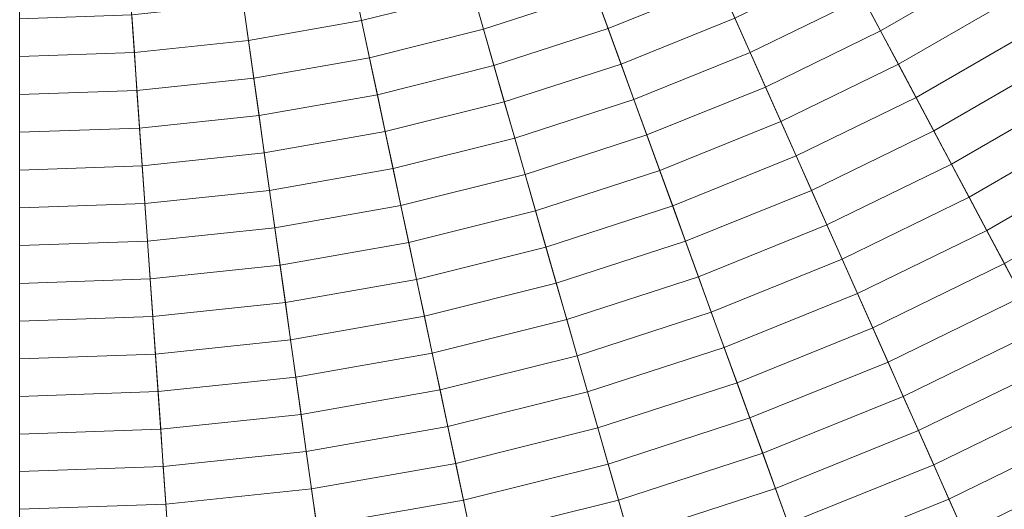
# Model space of a CAD drawing. Header units: centimetres. Extents: x -6.39 to 0.8, y 3.58 to 10.78.
# Tile 215 of 256: x -2.79 to -2.05, y 5.59 to 5.96. Entities that reach past the tile are written whole.
import ezdxf

# ---------------------------------------------------------------- set-up
doc = ezdxf.new("R2010")
doc.units = ezdxf.units.CM
doc.header["$LTSCALE"] = 2.54
doc.layers.add('Lucido design-1', color=7, linetype='Continuous')

# ---------------------------------------------------------------- blocks, each defined once
blk = doc.blocks.new('Gruppo-1')
at = {"color": 142, "linetype": 'Continuous', "lineweight": 9}
for points in [[(-2.79496, 3.58048, -13.70234), (-2.54393, 3.58924, -13.70234), (-2.79481, 7.17695, -13.70234), (-2.79496, 7.17694, -13.70234)], [(-2.54393, 3.58924, -13.70234), (-2.29413, 3.6155, -13.70234), (-2.79466, 7.17696, -13.70234), (-2.79481, 7.17695, -13.70234)], [(-2.29413, 3.6155, -13.70234), (-2.04676, 3.65911, -13.70234), (-2.79451, 7.17699, -13.70234), (-2.79466, 7.17696, -13.70234)], [(-2.04676, 3.65911, -13.70234), (-1.80304, 3.71988, -13.70234), (-2.79436, 7.17702, -13.70234), (-2.79451, 7.17699, -13.70234)], [(-1.80304, 3.71988, -13.70234), (-1.56416, 3.7975, -13.70234), (-2.79422, 7.17707, -13.70234), (-2.79436, 7.17702, -13.70234)], [(-1.56416, 3.7975, -13.70234), (-1.33127, 3.89159, -13.70234), (-2.79408, 7.17713, -13.70234), (-2.79422, 7.17707, -13.70234)], [(-1.33127, 3.89159, -13.70234), (-1.10551, 4.0017, -13.70234), (-2.79394, 7.17719, -13.70234), (-2.79408, 7.17713, -13.70234)], [(-1.10551, 4.0017, -13.70234), (-0.88798, 4.12729, -13.70234), (-2.79381, 7.17727, -13.70234), (-2.79394, 7.17719, -13.70234)], [(-0.88798, 4.12729, -13.70234), (-0.67974, 4.26775, -13.70234), (-2.79369, 7.17735, -13.70234), (-2.79381, 7.17727, -13.70234)], [(-0.67974, 4.26775, -13.70234), (-0.48181, 4.42239, -13.70234), (-2.79357, 7.17745, -13.70234), (-2.79369, 7.17735, -13.70234)], [(-0.48181, 4.42239, -13.70234), (-0.29514, 4.59047, -13.70234), (-2.79346, 7.17755, -13.70234), (-2.79357, 7.17745, -13.70234)], [(-0.29514, 4.59047, -13.70234), (-0.12066, 4.77115, -13.70234), (-2.79335, 7.17766, -13.70234), (-2.79346, 7.17755, -13.70234)], [(-0.12066, 4.77115, -13.70234), (0.0408, 4.96357, -13.70234), (-2.79326, 7.17777, -13.70234), (-2.79335, 7.17766, -13.70234)], [(0.0408, 4.96357, -13.70234), (0.18844, 5.16678, -13.70234), (-2.79317, 7.17789, -13.70234), (-2.79326, 7.17777, -13.70234)], [(0.18844, 5.16678, -13.70234), (0.32154, 5.37979, -13.70234), (-2.79309, 7.17802, -13.70234), (-2.79317, 7.17789, -13.70234)], [(0.32154, 5.37979, -13.70234), (0.43946, 5.60157, -13.70234), (-2.79302, 7.17815, -13.70234), (-2.79309, 7.17802, -13.70234)], [(0.43946, 5.60157, -13.70234), (0.54163, 5.83103, -13.70234), (-2.79296, 7.17829, -13.70234), (-2.79302, 7.17815, -13.70234)], [(0.54163, 5.83103, -13.70234), (0.62754, 6.06707, -13.70234), (-2.7929, 7.17843, -13.70234), (-2.79296, 7.17829, -13.70234)], [(-2.15417, 5.97396, -12.73052), (-2.07167, 6.0216, -12.73052), (-2.05647, 5.99727, -12.73588), (-2.14071, 5.94864, -12.73588)], [(-2.3576, 5.97747, -12.71507), (-2.27484, 6.0109, -12.71507), (-2.26316, 5.98465, -12.72012), (-2.34777, 5.95046, -12.72012)], [(-2.54105, 5.98456, -12.70526), (-2.45834, 6.00518, -12.70526), (-2.45041, 5.97752, -12.71011), (-2.53507, 5.95642, -12.71011)], [(-2.45041, 5.97752, -12.71011), (-2.36743, 6.00448, -12.71011), (-2.3576, 5.97747, -12.71507), (-2.44249, 5.94988, -12.71507)], [(-2.25148, 5.95842, -12.72527), (-2.16765, 5.9993, -12.72527), (-2.15417, 5.97396, -12.73052), (-2.2398, 5.9322, -12.73052)], [(-2.14071, 5.94864, -12.73588), (-2.05647, 5.99727, -12.73588), (-2.04128, 5.97297, -12.74133), (-2.12725, 5.92333, -12.74133)], [(-2.625, 5.96975, -12.70526), (-2.54105, 5.98456, -12.70526), (-2.53507, 5.95642, -12.71011), (-2.62099, 5.94126, -12.71011)], [(-2.34777, 5.95046, -12.72012), (-2.26316, 5.98465, -12.72012), (-2.25148, 5.95842, -12.72527), (-2.33795, 5.92348, -12.72527)], [(-2.53507, 5.95642, -12.71011), (-2.45041, 5.97752, -12.71011), (-2.44249, 5.94988, -12.71507), (-2.52909, 5.92829, -12.71507)], [(-2.44249, 5.94988, -12.71507), (-2.3576, 5.97747, -12.71507), (-2.34777, 5.95046, -12.72012), (-2.43457, 5.92226, -12.72012)], [(-2.2398, 5.9322, -12.73052), (-2.15417, 5.97396, -12.73052), (-2.14071, 5.94864, -12.73588), (-2.22814, 5.906, -12.73588)], [(-2.12725, 5.92333, -12.74133), (-2.04128, 5.97297, -12.74133), (-2.0261, 5.94867, -12.74688), (-2.11381, 5.89804, -12.74688)], [(-2.70977, 5.96084, -12.70526), (-2.625, 5.96975, -12.70526), (-2.62099, 5.94126, -12.71011), (-2.70776, 5.93214, -12.71011)], [(-2.79496, 5.95787, -12.70526), (-2.70977, 5.96084, -12.70526), (-2.70776, 5.93214, -12.71011), (-2.79496, 5.9291, -12.71011)], [(-2.62099, 5.94126, -12.71011), (-2.53507, 5.95642, -12.71011), (-2.52909, 5.92829, -12.71507), (-2.61699, 5.91279, -12.71507)], [(-2.33795, 5.92348, -12.72527), (-2.25148, 5.95842, -12.72527), (-2.2398, 5.9322, -12.73052), (-2.32813, 5.89651, -12.73052)], [(-2.52909, 5.92829, -12.71507), (-2.44249, 5.94988, -12.71507), (-2.43457, 5.92226, -12.72012), (-2.52312, 5.90018, -12.72012)], [(-2.43457, 5.92226, -12.72012), (-2.34777, 5.95046, -12.72012), (-2.33795, 5.92348, -12.72527), (-2.42665, 5.89466, -12.72527)], [(-2.22814, 5.906, -12.73588), (-2.14071, 5.94864, -12.73588), (-2.12725, 5.92333, -12.74133), (-2.21648, 5.87981, -12.74133)], [(-2.11381, 5.89804, -12.74688), (-2.0261, 5.94867, -12.74688), (-2.01093, 5.9244, -12.75253), (-2.10037, 5.87277, -12.75253)], [(-2.70776, 5.93214, -12.71011), (-2.62099, 5.94126, -12.71011), (-2.61699, 5.91279, -12.71507), (-2.70576, 5.90346, -12.71507)], [(-2.79496, 5.9291, -12.71011), (-2.70776, 5.93214, -12.71011), (-2.70576, 5.90346, -12.71507), (-2.79496, 5.90035, -12.71507)], [(-2.61699, 5.91279, -12.71507), (-2.52909, 5.92829, -12.71507), (-2.52312, 5.90018, -12.72012), (-2.61299, 5.88434, -12.72012)], [(-2.32813, 5.89651, -12.73052), (-2.2398, 5.9322, -12.73052), (-2.22814, 5.906, -12.73588), (-2.31832, 5.86956, -12.73588)], [(-2.52312, 5.90018, -12.72012), (-2.43457, 5.92226, -12.72012), (-2.42665, 5.89466, -12.72527), (-2.51715, 5.87209, -12.72527)], [(-2.42665, 5.89466, -12.72527), (-2.33795, 5.92348, -12.72527), (-2.32813, 5.89651, -12.73052), (-2.41874, 5.86707, -12.73052)], [(-2.21648, 5.87981, -12.74133), (-2.12725, 5.92333, -12.74133), (-2.11381, 5.89804, -12.74688), (-2.20483, 5.85364, -12.74688)], [(-2.10037, 5.87277, -12.75253), (-2.01093, 5.9244, -12.75253), (-1.99578, 5.90014, -12.75827), (-2.08694, 5.84751, -12.75827)], [(-2.70576, 5.90346, -12.71507), (-2.61699, 5.91279, -12.71507), (-2.61299, 5.88434, -12.72012), (-2.70375, 5.8748, -12.72012)], [(-2.79496, 5.90035, -12.71507), (-2.70576, 5.90346, -12.71507), (-2.70375, 5.8748, -12.72012), (-2.79496, 5.87161, -12.72012)], [(-2.31832, 5.86956, -12.73588), (-2.22814, 5.906, -12.73588), (-2.21648, 5.87981, -12.74133), (-2.30852, 5.84262, -12.74133)], [(-2.61299, 5.88434, -12.72012), (-2.52312, 5.90018, -12.72012), (-2.51715, 5.87209, -12.72527), (-2.609, 5.8559, -12.72527)], [(-2.41874, 5.86707, -12.73052), (-2.32813, 5.89651, -12.73052), (-2.31832, 5.86956, -12.73588), (-2.41083, 5.8395, -12.73588)], [(-2.20483, 5.85364, -12.74688), (-2.11381, 5.89804, -12.74688), (-2.10037, 5.87277, -12.75253), (-2.19319, 5.8275, -12.75253)], [(-2.08694, 5.84751, -12.75827), (-1.99578, 5.90014, -12.75827), (-1.98063, 5.8759, -12.76412), (-2.07352, 5.82227, -12.76412)], [(-2.51715, 5.87209, -12.72527), (-2.42665, 5.89466, -12.72527), (-2.41874, 5.86707, -12.73052), (-2.51118, 5.84402, -12.73052)], [(-2.70375, 5.8748, -12.72012), (-2.61299, 5.88434, -12.72012), (-2.609, 5.8559, -12.72527), (-2.70175, 5.84615, -12.72527)], [(-2.79496, 5.87161, -12.72012), (-2.70375, 5.8748, -12.72012), (-2.70175, 5.84615, -12.72527), (-2.79496, 5.84289, -12.72527)], [(-2.30852, 5.84262, -12.74133), (-2.21648, 5.87981, -12.74133), (-2.20483, 5.85364, -12.74688), (-2.29872, 5.81571, -12.74688)], [(-2.07352, 5.82227, -12.76412), (-1.98063, 5.8759, -12.76412), (-1.96549, 5.85168, -12.77007), (-2.06011, 5.79705, -12.77007)], [(-2.609, 5.8559, -12.72527), (-2.51715, 5.87209, -12.72527), (-2.51118, 5.84402, -12.73052), (-2.605, 5.82748, -12.73052)], [(-2.51118, 5.84402, -12.73052), (-2.41874, 5.86707, -12.73052), (-2.41083, 5.8395, -12.73588), (-2.50522, 5.81597, -12.73588)], [(-2.41083, 5.8395, -12.73588), (-2.31832, 5.86956, -12.73588), (-2.30852, 5.84262, -12.74133), (-2.40293, 5.81195, -12.74133)], [(-2.19319, 5.8275, -12.75253), (-2.10037, 5.87277, -12.75253), (-2.08694, 5.84751, -12.75827), (-2.18155, 5.80136, -12.75827)], [(-2.70175, 5.84615, -12.72527), (-2.609, 5.8559, -12.72527), (-2.605, 5.82748, -12.73052), (-2.69975, 5.81752, -12.73052)], [(-2.29872, 5.81571, -12.74688), (-2.20483, 5.85364, -12.74688), (-2.19319, 5.8275, -12.75253), (-2.28893, 5.78881, -12.75253)], [(-2.06011, 5.79705, -12.77007), (-1.96549, 5.85168, -12.77007), (-1.95037, 5.82747, -12.77612), (-2.04671, 5.77185, -12.77612)], [(-2.79496, 5.84289, -12.72527), (-2.70175, 5.84615, -12.72527), (-2.69975, 5.81752, -12.73052), (-2.79496, 5.8142, -12.73052)], [(-2.605, 5.82748, -12.73052), (-2.51118, 5.84402, -12.73052), (-2.50522, 5.81597, -12.73588), (-2.60101, 5.79908, -12.73588)], [(-2.18155, 5.80136, -12.75827), (-2.08694, 5.84751, -12.75827), (-2.07352, 5.82227, -12.76412), (-2.16993, 5.77525, -12.76412)], [(-2.50522, 5.81597, -12.73588), (-2.41083, 5.8395, -12.73588), (-2.40293, 5.81195, -12.74133), (-2.49926, 5.78793, -12.74133)], [(-2.40293, 5.81195, -12.74133), (-2.30852, 5.84262, -12.74133), (-2.29872, 5.81571, -12.74688), (-2.39504, 5.78441, -12.74688)], [(-2.69975, 5.81752, -12.73052), (-2.605, 5.82748, -12.73052), (-2.60101, 5.79908, -12.73588), (-2.69775, 5.78891, -12.73588)], [(-2.28893, 5.78881, -12.75253), (-2.19319, 5.8275, -12.75253), (-2.18155, 5.80136, -12.75827), (-2.27915, 5.76193, -12.75827)], [(-2.16993, 5.77525, -12.76412), (-2.07352, 5.82227, -12.76412), (-2.06011, 5.79705, -12.77007), (-2.15831, 5.74916, -12.77007)], [(-2.79496, 5.8142, -12.73052), (-2.69975, 5.81752, -12.73052), (-2.69775, 5.78891, -12.73588), (-2.79496, 5.78551, -12.73588)], [(-2.60101, 5.79908, -12.73588), (-2.50522, 5.81597, -12.73588), (-2.49926, 5.78793, -12.74133), (-2.59702, 5.77069, -12.74133)], [(-2.39504, 5.78441, -12.74688), (-2.29872, 5.81571, -12.74688), (-2.28893, 5.78881, -12.75253), (-2.38715, 5.7569, -12.75253)], [(-2.49926, 5.78793, -12.74133), (-2.40293, 5.81195, -12.74133), (-2.39504, 5.78441, -12.74688), (-2.4933, 5.75991, -12.74688)], [(-2.69775, 5.78891, -12.73588), (-2.60101, 5.79908, -12.73588), (-2.59702, 5.77069, -12.74133), (-2.69575, 5.76032, -12.74133)], [(-2.27915, 5.76193, -12.75827), (-2.18155, 5.80136, -12.75827), (-2.16993, 5.77525, -12.76412), (-2.26938, 5.73507, -12.76412)], [(-2.15831, 5.74916, -12.77007), (-2.06011, 5.79705, -12.77007), (-2.04671, 5.77185, -12.77612), (-2.1467, 5.72308, -12.77612)], [(-2.79496, 5.78551, -12.73588), (-2.69775, 5.78891, -12.73588), (-2.69575, 5.76032, -12.74133), (-2.79496, 5.75685, -12.74133)], [(-2.59702, 5.77069, -12.74133), (-2.49926, 5.78793, -12.74133), (-2.4933, 5.75991, -12.74688), (-2.59303, 5.74233, -12.74688)], [(-2.4933, 5.75991, -12.74688), (-2.39504, 5.78441, -12.74688), (-2.38715, 5.7569, -12.75253), (-2.48735, 5.73192, -12.75253)], [(-2.38715, 5.7569, -12.75253), (-2.28893, 5.78881, -12.75253), (-2.27915, 5.76193, -12.75827), (-2.37927, 5.7294, -12.75827)], [(-2.69575, 5.76032, -12.74133), (-2.59702, 5.77069, -12.74133), (-2.59303, 5.74233, -12.74688), (-2.69375, 5.73174, -12.74688)], [(-2.26938, 5.73507, -12.76412), (-2.16993, 5.77525, -12.76412), (-2.15831, 5.74916, -12.77007), (-2.25961, 5.70823, -12.77007)], [(-2.1467, 5.72308, -12.77612), (-2.04671, 5.77185, -12.77612), (-2.03332, 5.74667, -12.78226), (-2.1351, 5.69703, -12.78226)], [(-2.37927, 5.7294, -12.75827), (-2.27915, 5.76193, -12.75827), (-2.26938, 5.73507, -12.76412), (-2.37139, 5.70193, -12.76412)], [(-2.79496, 5.75685, -12.74133), (-2.69575, 5.76032, -12.74133), (-2.69375, 5.73174, -12.74688), (-2.79496, 5.72821, -12.74688)], [(-2.59303, 5.74233, -12.74688), (-2.4933, 5.75991, -12.74688), (-2.48735, 5.73192, -12.75253), (-2.58905, 5.71398, -12.75253)], [(-2.48735, 5.73192, -12.75253), (-2.38715, 5.7569, -12.75253), (-2.37927, 5.7294, -12.75827), (-2.4814, 5.70394, -12.75827)], [(-2.25961, 5.70823, -12.77007), (-2.15831, 5.74916, -12.77007), (-2.1467, 5.72308, -12.77612), (-2.24984, 5.68141, -12.77612)], [(-2.1351, 5.69703, -12.78226), (-2.03332, 5.74667, -12.78226), (-2.01994, 5.7215, -12.7885), (-2.12351, 5.67099, -12.7885)], [(-2.69375, 5.73174, -12.74688), (-2.59303, 5.74233, -12.74688), (-2.58905, 5.71398, -12.75253), (-2.69175, 5.70319, -12.75253)], [(-2.79496, 5.72821, -12.74688), (-2.69375, 5.73174, -12.74688), (-2.69175, 5.70319, -12.75253), (-2.79496, 5.69958, -12.75253)], [(-2.58905, 5.71398, -12.75253), (-2.48735, 5.73192, -12.75253), (-2.4814, 5.70394, -12.75827), (-2.58507, 5.68566, -12.75827)], [(-2.37139, 5.70193, -12.76412), (-2.26938, 5.73507, -12.76412), (-2.25961, 5.70823, -12.77007), (-2.36351, 5.67447, -12.77007)], [(-2.4814, 5.70394, -12.75827), (-2.37927, 5.7294, -12.75827), (-2.37139, 5.70193, -12.76412), (-2.47546, 5.67598, -12.76412)], [(-2.24984, 5.68141, -12.77612), (-2.1467, 5.72308, -12.77612), (-2.1351, 5.69703, -12.78226), (-2.24009, 5.65461, -12.78226)], [(-2.12351, 5.67099, -12.7885), (-2.01994, 5.7215, -12.7885), (-2.00657, 5.69636, -12.79485), (-2.11192, 5.64497, -12.79485)], [(-2.69175, 5.70319, -12.75253), (-2.58905, 5.71398, -12.75253), (-2.58507, 5.68566, -12.75827), (-2.68976, 5.67465, -12.75827)], [(-2.79496, 5.69958, -12.75253), (-2.69175, 5.70319, -12.75253), (-2.68976, 5.67465, -12.75827), (-2.79496, 5.67098, -12.75827)], [(-2.58507, 5.68566, -12.75827), (-2.4814, 5.70394, -12.75827), (-2.47546, 5.67598, -12.76412), (-2.58109, 5.65735, -12.76412)], [(-2.47546, 5.67598, -12.76412), (-2.37139, 5.70193, -12.76412), (-2.36351, 5.67447, -12.77007), (-2.46952, 5.64804, -12.77007)], [(-2.36351, 5.67447, -12.77007), (-2.25961, 5.70823, -12.77007), (-2.24984, 5.68141, -12.77612), (-2.35565, 5.64703, -12.77612)], [(-2.24009, 5.65461, -12.78226), (-2.1351, 5.69703, -12.78226), (-2.12351, 5.67099, -12.7885), (-2.23034, 5.62783, -12.7885)], [(-2.11192, 5.64497, -12.79485), (-2.00657, 5.69636, -12.79485), (-1.99321, 5.67123, -12.80129), (-2.10035, 5.61898, -12.80129)], [(-2.68976, 5.67465, -12.75827), (-2.58507, 5.68566, -12.75827), (-2.58109, 5.65735, -12.76412), (-2.68776, 5.64614, -12.76412)], [(-2.35565, 5.64703, -12.77612), (-2.24984, 5.68141, -12.77612), (-2.24009, 5.65461, -12.78226), (-2.34778, 5.61962, -12.78226)], [(-2.79496, 5.67098, -12.75827), (-2.68976, 5.67465, -12.75827), (-2.68776, 5.64614, -12.76412), (-2.79496, 5.6424, -12.76412)], [(-2.58109, 5.65735, -12.76412), (-2.47546, 5.67598, -12.76412), (-2.46952, 5.64804, -12.77007), (-2.57712, 5.62907, -12.77007)], [(-2.46952, 5.64804, -12.77007), (-2.36351, 5.67447, -12.77007), (-2.35565, 5.64703, -12.77612), (-2.46359, 5.62012, -12.77612)], [(-2.23034, 5.62783, -12.7885), (-2.12351, 5.67099, -12.7885), (-2.11192, 5.64497, -12.79485), (-2.2206, 5.60107, -12.79485)], [(-2.10035, 5.61898, -12.80129), (-1.99321, 5.67123, -12.80129), (-1.97986, 5.64613, -12.80783), (-2.08878, 5.593, -12.80783)], [(-2.68776, 5.64614, -12.76412), (-2.58109, 5.65735, -12.76412), (-2.57712, 5.62907, -12.77007), (-2.68577, 5.61765, -12.77007)], [(-2.34778, 5.61962, -12.78226), (-2.24009, 5.65461, -12.78226), (-2.23034, 5.62783, -12.7885), (-2.33993, 5.59222, -12.7885)], [(-2.79496, 5.6424, -12.76412), (-2.68776, 5.64614, -12.76412), (-2.68577, 5.61765, -12.77007), (-2.79496, 5.61383, -12.77007)], [(-2.57712, 5.62907, -12.77007), (-2.46952, 5.64804, -12.77007), (-2.46359, 5.62012, -12.77612), (-2.57314, 5.6008, -12.77612)], [(-2.46359, 5.62012, -12.77612), (-2.35565, 5.64703, -12.77612), (-2.34778, 5.61962, -12.78226), (-2.45766, 5.59222, -12.78226)], [(-2.2206, 5.60107, -12.79485), (-2.11192, 5.64497, -12.79485), (-2.10035, 5.61898, -12.80129), (-2.21087, 5.57433, -12.80129)], [(-2.08878, 5.593, -12.80783), (-1.97986, 5.64613, -12.80783), (-1.96652, 5.62104, -12.81447), (-2.07723, 5.56705, -12.81447)], [(-2.68577, 5.61765, -12.77007), (-2.57712, 5.62907, -12.77007), (-2.57314, 5.6008, -12.77612), (-2.68378, 5.58917, -12.77612)], [(-2.33993, 5.59222, -12.7885), (-2.23034, 5.62783, -12.7885), (-2.2206, 5.60107, -12.79485), (-2.33208, 5.56484, -12.79485)], [(-2.57314, 5.6008, -12.77612), (-2.46359, 5.62012, -12.77612), (-2.45766, 5.59222, -12.78226), (-2.56917, 5.57256, -12.78226)], [(-2.45766, 5.59222, -12.78226), (-2.34778, 5.61962, -12.78226), (-2.33993, 5.59222, -12.7885), (-2.45173, 5.56434, -12.7885)], [(-2.21087, 5.57433, -12.80129), (-2.10035, 5.61898, -12.80129), (-2.08878, 5.593, -12.80783), (-2.20114, 5.54761, -12.80783)], [(-2.07723, 5.56705, -12.81447), (-1.96652, 5.62104, -12.81447), (-1.9532, 5.59598, -12.82121), (-2.06568, 5.54112, -12.82121)], [(-2.79496, 5.61383, -12.77007), (-2.68577, 5.61765, -12.77007), (-2.68378, 5.58917, -12.77612), (-2.79496, 5.58529, -12.77612)], [(-2.68378, 5.58917, -12.77612), (-2.57314, 5.6008, -12.77612), (-2.56917, 5.57256, -12.78226), (-2.68179, 5.56072, -12.78226)], [(-2.33208, 5.56484, -12.79485), (-2.2206, 5.60107, -12.79485), (-2.21087, 5.57433, -12.80129), (-2.32424, 5.53749, -12.80129)], [(-2.79496, 5.58529, -12.77612), (-2.68378, 5.58917, -12.77612), (-2.68179, 5.56072, -12.78226), (-2.79496, 5.55677, -12.78226)], [(-2.56917, 5.57256, -12.78226), (-2.45766, 5.59222, -12.78226), (-2.45173, 5.56434, -12.7885), (-2.56521, 5.54433, -12.7885)], [(-2.45173, 5.56434, -12.7885), (-2.33993, 5.59222, -12.7885), (-2.33208, 5.56484, -12.79485), (-2.44581, 5.53649, -12.79485)], [(-2.20114, 5.54761, -12.80783), (-2.08878, 5.593, -12.80783), (-2.07723, 5.56705, -12.81447), (-2.19143, 5.52091, -12.81447)], [(-2.06568, 5.54112, -12.82121), (-1.9532, 5.59598, -12.82121), (-1.93988, 5.57093, -12.82804), (-2.05414, 5.5152, -12.82804)]]:
    blk.add_3dface(points, dxfattribs=at)

msp = doc.modelspace()

# ---------------------------------------------------------------- block references
at = {"layer": 'Lucido design-1', "color": 7}
msp.add_blockref('Gruppo-1', (0, 0), dxfattribs=at)

doc.saveas('drawing.dxf')
